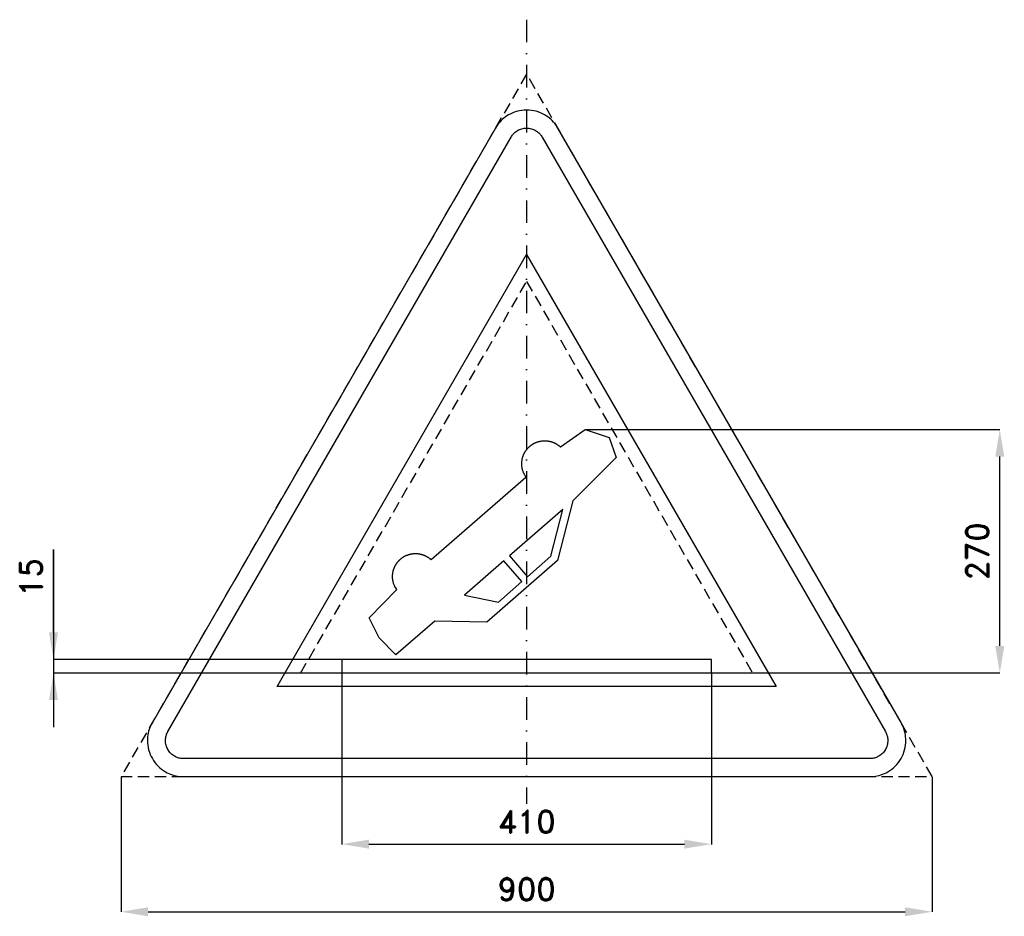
# Model space of a CAD drawing. Header units: millimetres. Extents: x -142 to 951, y -155 to 840.
import ezdxf

# ---------------------------------------------------------------- set-up
doc = ezdxf.new("R2010")
doc.units = ezdxf.units.MM
doc.header["$LTSCALE"] = 5
doc.linetypes.add('ČERCHOVANÁX2', pattern=[2, 1, -0.5, 0, -0.5])
doc.linetypes.add('ČÁRKOVANÁX2', pattern=[1.5, 1, -0.5])
doc.layers.add('Kóty', color=2, linetype='Continuous')
doc.layers.add('Značka', color=7, linetype='Continuous')
doc.styles.get("Standard").update_dxf_attribs({"font": 'romand.shx', "height": 25})
doc.dimstyles.get("Standard").update_dxf_attribs({"dimtxt": 25, "dimasz": 30, "dimexe": 0.18, "dimexo": 0.0625, "dimgap": 12.5, "dimtad": 1, "dimdec": 0, "dimzin": 0, "dimdsep": 46, "dimtxsty": 'Standard', "dimcen": 0.09, "dimadec": 0, "dimazin": 0, "dimtfac": 1, "dimtdec": 0, "dimtofl": 0, "dimtmove": 0, "dimatfit": 3, "dimfxl": 1, "dimtolj": 1, "dimtzin": 0, "dimarcsym": 0})

# ---------------------------------------------------------------- blocks, each defined once
blk = doc.blocks.new('*D0')
at = {"layer": 'Defpoints', "color": 0, "transparency": 16777216}
for p in [(215.7, 115), (625.7, 115), (625.7, -74.9)]:
    blk.add_point(p, dxfattribs=at)
at = {"layer": 'Kóty', "color": 0, "lineweight": -2, "transparency": 16777216}
for p, q in [((215.7, 114.9), (215.7, -75.1)), ((625.7, 114.9), (625.7, -75.1)), ((245.7, -74.9), (595.7, -74.9))]:
    blk.add_line(p, q, dxfattribs=at)
at = {"layer": 'Kóty', "color": 0, "transparency": 16777216}
for points in [[(245.7, -69.9), (245.7, -79.9), (215.7, -74.9)], [(595.7, -69.9), (595.7, -79.9), (625.7, -74.9)]]:
    blk.add_solid(points, dxfattribs=at)
at = {"layer": 'Kóty', "color": 0, "transparency": 16777216, "insert": (420.7, -49.9), "char_height": 25, "attachment_point": 5}
blk.add_mtext('\\A1;410', dxfattribs=at)
blk = doc.blocks.new('*D1')
at = {"layer": 'Defpoints', "color": 0, "transparency": 16777216}
for p in [(-29.3, 0), (870.7, 0), (870.7, -149.9)]:
    blk.add_point(p, dxfattribs=at)
at = {"layer": 'Kóty', "color": 0, "lineweight": -2, "transparency": 16777216}
for p, q in [((-29.3, -0.1), (-29.3, -150.1)), ((870.7, -0.1), (870.7, -150.1)), ((0.7, -149.9), (840.7, -149.9))]:
    blk.add_line(p, q, dxfattribs=at)
at = {"layer": 'Kóty', "color": 0, "transparency": 16777216}
for points in [[(0.7, -144.9), (0.7, -154.9), (-29.3, -149.9)], [(840.7, -144.9), (840.7, -154.9), (870.7, -149.9)]]:
    blk.add_solid(points, dxfattribs=at)
at = {"layer": 'Kóty', "color": 0, "transparency": 16777216, "insert": (420.7, -124.9), "char_height": 25, "attachment_point": 5}
blk.add_mtext('\\A1;900', dxfattribs=at)
blk = doc.blocks.new('*D2')
at = {"layer": 'Defpoints', "color": 0, "transparency": 16777216}
for p in [(485.7, 385), (945.7, 385), (625.7, 115)]:
    blk.add_point(p, dxfattribs=at)
at = {"layer": 'Kóty', "color": 0, "lineweight": -2, "transparency": 16777216}
for p, q in [((485.8, 385), (945.9, 385)), ((945.7, 145), (945.7, 355)), ((625.8, 115), (945.9, 115))]:
    blk.add_line(p, q, dxfattribs=at)
at = {"layer": 'Kóty', "color": 0, "transparency": 16777216}
for points in [[(940.7, 355), (950.7, 355), (945.7, 385)], [(940.7, 145), (950.7, 145), (945.7, 115)]]:
    blk.add_solid(points, dxfattribs=at)
at = {"layer": 'Kóty', "color": 0, "transparency": 16777216, "insert": (920.7, 250), "char_height": 25, "attachment_point": 5, "rotation": 90}
blk.add_mtext('\\A1;270', dxfattribs=at)

msp = doc.modelspace()

# ---------------------------------------------------------------- linework, layer by layer
at = {"layer": 'Kóty'}
for p, q in [((-104.3, 251.9), (-104.3, 54.9)), ((-104.3, 160), (-104.3, 251.9)), ((215.7, 130), (-104.5, 130)), ((215.7, 114.9), (-104.5, 114.9))]:
    msp.add_line(p, q, dxfattribs=at)
for points in [[(-109.3, 160), (-99.3, 160), (-104.3, 130)], [(-109.3, 84.9), (-99.3, 84.9), (-104.3, 114.9)]]:
    msp.add_solid(points, dxfattribs=at)
at = {"layer": 'Značka', "color": 6, "linetype": 'ČERCHOVANÁX2', "lineweight": 25, "ltscale": 5}
msp.add_line((420.7, 839.7), (420.7, -30.3), dxfattribs=at)
at = {"layer": 'Značka', "color": 6, "linetype": 'ČÁRKOVANÁX2', "ltscale": 2.5}
for points in [[(870.7, 0), (420.7, 779.4), (-29.3, 0)], [(169.9, 114.9), (420.7, 549.4), (671.5, 114.9)]]:
    msp.add_lwpolyline(points, close=True, dxfattribs=at)
at = {"layer": 'Značka', "color": 5}
for points in [[(836.1, 60), (455.4, 719.4), (454.2, 721.2, 0.010748), (453.1, 722.9, 0.055773), (447.5, 729.2, 0.055979), (440.7, 734.1, 0.069561), (431.1, 738.1, 0.069791), (420.7, 739.4, 0.069502), (410.4, 738.1, 0.067732), (400.7, 734.1, 0.055944), (393.9, 729.2, 0.061133), (388.4, 722.9, 0.012257), (387.2, 721.2), (386.1, 719.4), (5.4, 60, 0.003576), (4.4, 58.1, 0.010722), (3.5, 56.3, 0.055711), (0.8, 48.4, 0.055985), (0, 40, 0.069591), (1.3, 29.6, 0.069767), (5.4, 20, 0.069481), (11.7, 11.7, 0.067775), (20, 5.4, 0.055964), (27.6, 1.9, 0.061097), (35.8, 0.2, 0.01224), (37.9, 0.1, 0.004081), (40, 0), (801.4, 0, 0.003581), (803.5, 0.1, 0.010743), (805.6, 0.2, 0.055797), (813.8, 1.9, 0.055991), (821.4, 5.4, 0.069582), (829.8, 11.7, 0.069787), (836.1, 20, 0.069497), (840.1, 29.6, 0.067792), (841.4, 40, 0.055928), (840.6, 48.4, 0.060939), (838, 56.3), (837.1, 58.1), (836.1, 60)], [(276.5, 207.5), (275.4, 209.3), (275.3, 209.4), (275.3, 209.5), (275, 209.8), (274.8, 210.2), (274.6, 210.7), (274.3, 211.1), (274, 211.9), (273.7, 212.7), (273.4, 213.4), (273.1, 214.2), (272.9, 215), (272.6, 215.8), (272.5, 216.6), (272.3, 217.5), (272.2, 218.3), (272.1, 219.1, -0.009541), (272, 219.9), (271.9, 220.8), (271.9, 221.6, -0.009681), (271.9, 222.4, -0.009026), (271.9, 223.3), (272, 224.1), (272.1, 224.9, -0.009018), (272.2, 225.8, -0.009717), (272.3, 226.6, -0.008958), (272.5, 227.4, -0.008954), (272.6, 228.2, -0.009656), (272.9, 229, -0.008999), (273.1, 229.8, -0.006827), (273.4, 230.6, -0.006852), (273.7, 231.4, -0.009037), (274, 232.1, -0.009662), (274.3, 232.9, -0.008839), (274.7, 233.7, -0.008861), (275.1, 234.4, -0.009692), (275.5, 235.1, -0.009052), (275.9, 235.8, -0.006931), (276.4, 236.5, -0.006914), (276.9, 237.2, -0.009005), (277.4, 237.8, -0.009672), (277.9, 238.5, -0.008845), (278.5, 239.1, -0.008812), (279, 239.7, -0.009665), (279.6, 240.3, -0.00901), (280.2, 240.9, -0.006903), (280.9, 241.4, -0.0069), (281.5, 242, -0.009015), (282.2, 242.5, -0.009674), (282.8, 243, -0.00887), (283.5, 243.4, -0.008878), (284.2, 243.9, -0.009681), (285, 244.3, -0.009033), (285.7, 244.7, -0.006848), (286.4, 245, -0.006822), (287.2, 245.4, -0.008973), (288, 245.7, -0.009681), (288.8, 246, -0.008922), (289.5, 246.3, -0.008912), (290.3, 246.5, -0.009668), (291.1, 246.7, -0.00896), (292, 246.9, -0.006767), (292.8, 247.1, -0.006791), (293.6, 247.2, -0.008965), (294.4, 247.3, -0.009692), (295.2, 247.4, -0.008921), (296.1, 247.5, -0.008943), (296.9, 247.5, -0.009768), (297.7, 247.5, -0.009115), (298.6, 247.5, -0.006961), (299.4, 247.4, -0.006934), (300.2, 247.3, -0.009051), (301.1, 247.2, -0.009632), (301.9, 247.1, -0.008711), (302.7, 246.9, -0.00863), (303.5, 246.7, -0.009326), (304.3, 246.5, -0.008623), (305.1, 246.3, -0.006499), (305.9, 246, -0.006563), (306.7, 245.7, -0.00889), (307.5, 245.4, -0.009807), (308.2, 245.1, -0.009302), (309, 244.7, -0.009735), (309.7, 244.3, -0.011206), (310.4, 243.9, -0.010523), (311.1, 243.4), (311.8, 243), (312.2, 242.7), (312.5, 242.4), (312.8, 242.2), (313.1, 242), (313.2, 241.9), (313.2, 241.9), (314.6, 240.7), (419.7, 332.4), (419.9, 332.6), (419.9, 332.6), (419.8, 332.7), (419.6, 333.1), (419.4, 333.5), (419.1, 333.9), (418.8, 334.4), (418.5, 334.8), (418.3, 335.3), (418, 335.8), (417.8, 336.2), (417.4, 337), (417.1, 337.8), (416.8, 338.5), (416.5, 339.3), (416.3, 340.1), (416.1, 340.9), (415.9, 341.7), (415.7, 342.6), (415.6, 343.4), (415.5, 344.2), (415.4, 345), (415.4, 345.9), (415.3, 346.7), (415.3, 347.5), (415.4, 348.4), (415.4, 349.2), (415.5, 350), (415.6, 350.8), (415.7, 351.7), (415.9, 352.5), (416.1, 353.3, -0.009661), (416.3, 354.1), (416.5, 354.9), (416.8, 355.7), (417.1, 356.5, -0.009023), (417.4, 357.2, -0.009662), (417.8, 358, -0.008814), (418.1, 358.7, -0.00882), (418.5, 359.5, -0.009674), (418.9, 360.2, -0.009052), (419.4, 360.9, -0.006931), (419.8, 361.6, -0.006895), (420.3, 362.3, -0.009022), (420.8, 362.9, -0.009649), (421.4, 363.6, -0.008833), (421.9, 364.2, -0.008837), (422.5, 364.8, -0.009691), (423.1, 365.4, -0.008996), (423.7, 366, -0.006876), (424.3, 366.5, -0.006871), (424.9, 367.1, -0.008986), (425.6, 367.6, -0.009644), (426.3, 368.1, -0.00887), (427, 368.5, -0.008847), (427.7, 369, -0.009681), (428.4, 369.4, -0.009017), (429.1, 369.8, -0.006881), (429.9, 370.1, -0.006838), (430.6, 370.5, -0.008957), (431.4, 370.8, -0.009698), (432.2, 371.1, -0.008922), (433, 371.4, -0.008912), (433.8, 371.6, -0.009651), (434.6, 371.8, -0.008942), (435.4, 372, -0.006731), (436.2, 372.2, -0.006755), (437, 372.3, -0.008983), (437.9, 372.4, -0.009692), (438.7, 372.5, -0.008957), (439.5, 372.6, -0.008943), (440.4, 372.6, -0.00975), (441.2, 372.6, -0.009097), (442, 372.5, -0.006942), (442.8, 372.5, -0.006898), (443.7, 372.4, -0.00906), (444.5, 372.3, -0.009614), (445.3, 372.2, -0.008711), (446.1, 372, -0.008612), (446.9, 371.8, -0.009308), (447.8, 371.6, -0.008606), (448.6, 371.4, -0.006482), (449.3, 371.1), (450.1, 370.8, -0.008907), (450.9, 370.5, -0.009855), (451.7, 370.2, -0.009334), (452.4, 369.8, -0.009766), (453.1, 369.4, -0.011235), (453.9, 369, -0.010528), (454.6, 368.5), (455.2, 368.1), (455.6, 367.8), (456, 367.5), (456.3, 367.2), (456.7, 367), (457, 366.7), (457.4, 366.4), (457.6, 366.2), (457.9, 365.9), (458, 365.9), (458.1, 365.8), (485.7, 385), (512.4, 376.4), (519.9, 354), (471.8, 306), (455, 239.8), (376.6, 171.4), (318.7, 172.5), (275.7, 135), (257.1, 153.8), (246, 176), (276.3, 207.3), (276.5, 207.5)]]:
    msp.add_lwpolyline(points, format="xyb", dxfattribs=at)
at = {"layer": 'Značka', "color": 1}
msp.add_lwpolyline([(801.4, 20), (40, 20, -0.003586), (39, 20, -0.010756), (37.9, 20.1, -0.05582), (33.8, 20.9, -0.05597), (30, 22.7, -0.06955), (25.8, 25.8, -0.069786), (22.7, 30, -0.069503), (20.7, 34.8, -0.067814), (20, 40, -0.055933), (20.4, 44.2, -0.060881), (21.7, 48.1, -0.012187), (22.2, 49.1, -0.00406), (22.7, 50), (403.4, 709.4), (404, 710.3), (404.5, 711.2, -0.055851), (407.3, 714.3, -0.05603), (410.7, 716.7, -0.069574), (415.5, 718.8, -0.069723), (420.7, 719.4, -0.069439), (425.9, 718.8, -0.067755), (430.7, 716.7, -0.055971), (434.1, 714.3, -0.061159), (436.9, 711.2), (437.5, 710.3), (438, 709.4), (818.8, 50), (819.2, 49.1), (819.7, 48.1, -0.055637), (821, 44.2, -0.055928), (821.4, 40, -0.069571), (820.8, 34.8, -0.069825), (818.8, 30, -0.069532), (815.6, 25.8, -0.067733), (811.4, 22.7, -0.055923), (807.6, 20.9, -0.061121), (803.5, 20.1, -0.012253), (802.5, 20, -0.004086), (801.4, 20)], format="xyb", dxfattribs=at)
msp.add_lwpolyline([(143.9, 100), (420.7, 579.4), (697.5, 100), (143.9, 100)], dxfattribs=at)
at = {"layer": 'Značka', "color": 5}
for points in [[(447.6, 244.4), (460.9, 296.5), (401.6, 244.8), (421.7, 221.8), (447.6, 244.4)], [(415.5, 216.3), (395.4, 239.4), (351.7, 201.2), (389.5, 193.7), (415.5, 216.3)], [(215.7, 130), (215.7, 115), (625.7, 115), (625.7, 130), (215.7, 130)]]:
    msp.add_lwpolyline(points, dxfattribs=at)

# ---------------------------------------------------------------- texts
at = {"layer": 'Kóty', "insert": (-129.3, 221), "char_height": 25, "attachment_point": 5, "rotation": 90}
msp.add_mtext('\\A1;15', dxfattribs=at)

# ---------------------------------------------------------------- dimensions: what is measured, and where the dimension line sits
at = {"layer": 'Kóty'}
dim = msp.add_linear_dim(base=(945.7, 385), p1=(625.7, 115), p2=(485.7, 385), angle=90, dimstyle='Standard', dxfattribs=at)
dim.commit()
dim.dimension.update_dxf_attribs({"geometry": '*D2', "text_midpoint": (920.7, 250)})
for base, p1, p2, picture, middle in [((625.7, -74.9), (215.7, 115), (625.7, 115), '*D0', (420.7, -49.9)), ((870.7, -149.9), (-29.3, 0), (870.7, 0), '*D1', (420.7, -124.9))]:
    dim = msp.add_linear_dim(base=base, p1=p1, p2=p2, dimstyle='Standard', dxfattribs=at)
    dim.commit()
    dim.dimension.update_dxf_attribs({"geometry": picture, "text_midpoint": middle})

doc.saveas('drawing.dxf')
